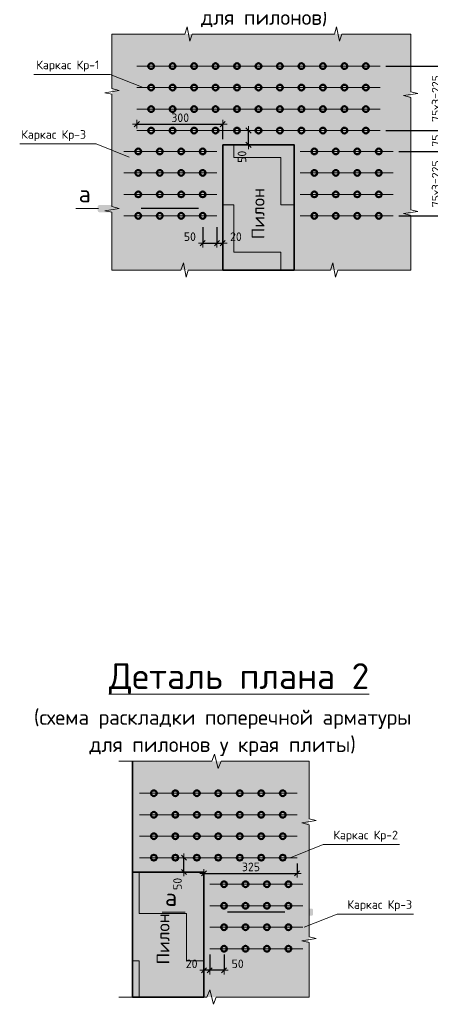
# Model space of a CAD drawing. Header units: metres. Extents: x -38 to 100, y -15 to 19.
# Tile 18 of 41: x 74.33 to 75.76, y 1.5 to 4.94. Entities that reach past the tile are written whole.
import ezdxf

# ---------------------------------------------------------------- set-up
doc = ezdxf.new("R2010")
doc.units = ezdxf.units.M
doc.header["$PDMODE"] = 65
doc.linetypes.add('______2', pattern=[0.27, 0.2, -0.07])
doc.layers.add('XR$4$_3705', color=7, linetype='Continuous')
for name, color, linetype, lineweight in [('XR$4$ВК__отв в полу 1-2 эт', 220, 'Continuous', 25), ('XR$4$Размерная линия (1)', 7, 'Continuous', 13), ('XR$4$Текст_ общее_1', 7, 'Continuous', 13)]:
    doc.layers.add(name, color=color, linetype=linetype, lineweight=lineweight)
doc.styles.add('ISOCPEUR', font='txt')
doc.dimstyles.new('DIMSTYLE_29', dxfattribs={"dimtxt": 0.03, "dimasz": 0.03, "dimexe": 0, "dimexo": 0, "dimgap": 0.015, "dimtad": 2, "dimdec": 0, "dimlfac": 1000, "dimrnd": 5, "dimzin": 12, "dimdsep": 46, "dimtxsty": 'ISOCPEUR', "dimblk1": 'ALL_ML_STRICH', "dimblk2": 'ALL_ML_STRICH', "dimsah": 1, "dimcen": 0, "dimclrd": 7, "dimclre": 256, "dimclrt": 7, "dimadec": 0, "dimazin": 0, "dimtfac": 1, "dimtdec": 0, "dimtix": 1, "dimtmove": 2, "dimatfit": 3, "dimfxl": 0, "dimtvp": 1.2, "dimtzin": 0, "dimlwd": 0, "dimlwe": -3, "dimarcsym": 0})
doc.dimstyles.new('DIMSTYLE_30', dxfattribs={"dimtxt": 0.03, "dimasz": 0.03, "dimexe": 0, "dimexo": 1e-06, "dimgap": 0.015, "dimtad": 2, "dimdec": 0, "dimlfac": 1000, "dimrnd": 5, "dimzin": 12, "dimdsep": 46, "dimtxsty": 'ISOCPEUR', "dimblk1": 'ALL_ML_STRICH', "dimblk2": 'ALL_ML_STRICH', "dimsah": 1, "dimcen": 0, "dimse1": 1, "dimse2": 1, "dimclrd": 7, "dimclre": 256, "dimclrt": 7, "dimadec": 0, "dimazin": 0, "dimtfac": 1, "dimtdec": 0, "dimtix": 1, "dimtmove": 2, "dimatfit": 3, "dimfxl": 0, "dimtvp": 1.2, "dimtzin": 0, "dimlwd": 0, "dimlwe": -3, "dimarcsym": 0})
doc.dimstyles.new('DIMSTYLE_31', dxfattribs={"dimtxt": 0.03, "dimasz": 0.03, "dimexe": 0, "dimexo": 0, "dimgap": 0.015, "dimtad": 2, "dimdec": 0, "dimlfac": 1000, "dimrnd": 5, "dimzin": 12, "dimdsep": 46, "dimtxsty": 'ISOCPEUR', "dimblk1": 'ALL_ML_STRICH', "dimblk2": 'ALL_ML_STRICH', "dimsah": 1, "dimcen": 0, "dimclrd": 7, "dimclre": 256, "dimclrt": 7, "dimadec": 0, "dimazin": 0, "dimtfac": 1, "dimtdec": 0, "dimtix": 1, "dimtmove": 2, "dimatfit": 3, "dimfxl": 0, "dimtzin": 0, "dimlwd": 0, "dimlwe": -3, "dimarcsym": 0})
doc.dimstyles.new('DIMSTYLE_32', dxfattribs={"dimtxt": 0.03, "dimasz": 0.03, "dimexe": 0, "dimexo": 1e-06, "dimgap": 0.015, "dimtad": 2, "dimdec": 0, "dimlfac": 1000, "dimrnd": 5, "dimzin": 12, "dimdsep": 46, "dimtxsty": 'ISOCPEUR', "dimblk1": 'ALL_ML_STRICH', "dimblk2": 'ALL_ML_STRICH', "dimsah": 1, "dimcen": 0, "dimse1": 1, "dimse2": 1, "dimclrd": 7, "dimclre": 256, "dimclrt": 7, "dimadec": 0, "dimazin": 0, "dimtfac": 1, "dimtdec": 0, "dimtix": 1, "dimtmove": 2, "dimatfit": 3, "dimfxl": 0, "dimtvp": 1.2, "dimtzin": 0, "dimlwd": 0, "dimlwe": -3, "dimarcsym": 0})
pattern_1 = [(0, (0.33, 0.33), (0.165, 0.165), [0.165, -0.165]), (90, (0.33, 0.33), (-0.165, 0.165), [0.165, -0.165])]

# ---------------------------------------------------------------- blocks, each defined once
blk = doc.blocks.new('ЭЛЕМЕНТ_УЗОРА_18')
at = {"color": 7, "linetype": 'Continuous', "lineweight": 13, "transparency": 33554687}
for p, q in [((74.6496, 4.8864), (74.6496, 4.8864)), ((74.6496, 4.8864), (74.6496, 4.8864)), ((75.6936, 4.8864), (75.6936, 4.8864)), ((75.6936, 4.8864), (75.6936, 4.8864)), ((74.6496, 4.0624), (74.6496, 4.0624)), ((75.6936, 4.0624), (75.6936, 4.0624))]:
    blk.add_line(p, q, dxfattribs=at)
for points in [[(74.6496, 4.4744), (74.6496, 4.6759), (74.6246, 4.6816), (74.6746, 4.6895), (74.6496, 4.6961), (74.6496, 4.8864)], [(74.6496, 4.8864), (74.9048, 4.8864), (74.9121, 4.9114), (74.9221, 4.8614), (74.9304, 4.8864), (75.1716, 4.8864)], [(75.1716, 4.8864), (75.4268, 4.8864), (75.4341, 4.9114), (75.4441, 4.8614), (75.4524, 4.8864), (75.6936, 4.8864)], [(75.6936, 4.8864), (75.6936, 4.6849), (75.7186, 4.6792), (75.6686, 4.6713), (75.6936, 4.6648), (75.6936, 4.4744)], [(74.6496, 4.0624), (74.6496, 4.2639), (74.6246, 4.2696), (74.6746, 4.2775), (74.6496, 4.2841), (74.6496, 4.4744)], [(75.6936, 4.4744), (75.6936, 4.2729), (75.7186, 4.2672), (75.6686, 4.2593), (75.6936, 4.2528), (75.6936, 4.0624)], [(75.1716, 4.0624), (74.9163, 4.0624), (74.909, 4.0374), (74.8991, 4.0874), (74.8907, 4.0624), (74.6496, 4.0624), (74.6496, 4.0624)], [(75.6936, 4.0624), (75.6936, 4.0624), (75.4383, 4.0624), (75.431, 4.0374), (75.4211, 4.0874), (75.4127, 4.0624), (75.1716, 4.0624)]]:
    blk.add_lwpolyline(points, dxfattribs=at)
blk = doc.blocks.new('ALL_ML_STRICH')
at = {"color": 0, "linetype": 'ByBlock', "lineweight": -2}
for p, q in [((-1, 0), (0.5, 0)), ((-0.3, -0.3), (0.3, 0.3)), ((0, -0.5), (0, 0.5))]:
    blk.add_line(p, q, dxfattribs=at)
blk = doc.blocks.new('*D312')
at = {"layer": 'DEFPOINTS', "color": 7, "linetype": 'Continuous', "lineweight": 13, "transparency": 33554687}
for p in [(74.9666, 4.2316), (75.0166, 4.2316), (74.9666, 4.1563)]:
    blk.add_point(p, dxfattribs=at)
at = {"layer": 'XR$4$Размерная линия (1)', "color": 9, "linetype": 'Continuous', "lineweight": -2, "true_color": 0xc7c7c7, "transparency": 33554687}
for p, q in [((74.9666, 4.2116), (74.9666, 4.1563)), ((75.0166, 4.2116), (75.0166, 4.1563))]:
    blk.add_line(p, q, dxfattribs=at)
at = {"layer": 'XR$4$Размерная линия (1)', "color": 7, "linetype": 'Continuous', "lineweight": -2, "transparency": 33554687}
blk.add_line((74.9666, 4.1563), (75.0166, 4.1563), dxfattribs=at)
at = {"layer": 'XR$4$Размерная линия (1)', "color": 7, "linetype": 'Continuous', "lineweight": 13, "transparency": 33554687, "xscale": 0.03, "yscale": 0.03, "zscale": 0.03, "rotation": 180}
blk.add_blockref('ALL_ML_STRICH', (74.9666, 4.1563), dxfattribs=at)
at = {"layer": 'XR$4$Размерная линия (1)', "color": 7, "linetype": 'Continuous', "lineweight": 13, "transparency": 33554687, "xscale": 0.03, "yscale": 0.03, "zscale": 0.03}
blk.add_blockref('ALL_ML_STRICH', (75.0166, 4.1563), dxfattribs=at)
at = {"layer": 'XR$4$Размерная линия (1)', "color": 7, "linetype": 'Continuous', "lineweight": 13, "transparency": 33554687, "insert": (74.9219, 4.1789), "char_height": 0.03, "width": 0.06, "attachment_point": 5, "style": 'ISOCPEUR'}
blk.add_mtext('\\A1;{50}', dxfattribs=at)
blk = doc.blocks.new('*D313')
at = {"layer": 'DEFPOINTS', "color": 7, "linetype": 'Continuous', "lineweight": 13, "transparency": 33554687}
for p in [(75.0166, 4.2316), (75.0366, 4.166), (75.0166, 4.1563)]:
    blk.add_point(p, dxfattribs=at)
at = {"layer": 'XR$4$Размерная линия (1)', "color": 9, "linetype": 'Continuous', "lineweight": -2, "true_color": 0xc7c7c7, "transparency": 33554687}
for p, q in [((75.0166, 4.2116), (75.0166, 4.1563)), ((75.0366, 4.1563), (75.0366, 4.1563))]:
    blk.add_line(p, q, dxfattribs=at)
at = {"layer": 'XR$4$Размерная линия (1)', "color": 7, "linetype": 'Continuous', "lineweight": -2, "transparency": 33554687}
blk.add_line((75.0166, 4.1563), (75.0366, 4.1563), dxfattribs=at)
at = {"layer": 'XR$4$Размерная линия (1)', "color": 7, "linetype": 'Continuous', "lineweight": 13, "transparency": 33554687, "xscale": 0.03, "yscale": 0.03, "zscale": 0.03, "rotation": 180}
blk.add_blockref('ALL_ML_STRICH', (75.0166, 4.1563), dxfattribs=at)
at = {"layer": 'XR$4$Размерная линия (1)', "color": 7, "linetype": 'Continuous', "lineweight": 13, "transparency": 33554687, "xscale": 0.03, "yscale": 0.03, "zscale": 0.03}
blk.add_blockref('ALL_ML_STRICH', (75.0366, 4.1563), dxfattribs=at)
at = {"layer": 'XR$4$Размерная линия (1)', "color": 7, "linetype": 'Continuous', "lineweight": 13, "transparency": 33554687, "insert": (75.0827, 4.1788), "char_height": 0.03, "width": 0.06, "attachment_point": 5, "style": 'ISOCPEUR'}
blk.add_mtext('\\A1;{20}', dxfattribs=at)
blk = doc.blocks.new('*D314')
at = {"layer": 'DEFPOINTS', "color": 7, "linetype": 'Continuous', "lineweight": 13, "transparency": 33554687}
for p in [(75.1298, 4.5494), (75.1265, 4.4994), (75.1276, 4.4994)]:
    blk.add_point(p, dxfattribs=at)
at = {"layer": 'XR$4$Размерная линия (1)', "color": 7, "linetype": 'Continuous', "lineweight": -2, "transparency": 33554687}
blk.add_line((75.1265, 4.4994), (75.1265, 4.5494), dxfattribs=at)
at = {"layer": 'XR$4$Размерная линия (1)', "color": 7, "linetype": 'Continuous', "lineweight": 13, "transparency": 33554687, "xscale": 0.03, "yscale": 0.03, "zscale": 0.03}
for p, rotation in [((75.1265, 4.5494), 90), ((75.1265, 4.4994), 270)]:
    blk.add_blockref('ALL_ML_STRICH', p, dxfattribs=dict(at, rotation=rotation))
at = {"layer": 'XR$4$Размерная линия (1)', "color": 7, "linetype": 'Continuous', "lineweight": 13, "transparency": 33554687, "insert": (75.104, 4.4578), "char_height": 0.03, "width": 0.06, "attachment_point": 5, "rotation": 90, "style": 'ISOCPEUR'}
blk.add_mtext('\\A1;{50}', dxfattribs=at)
blk = doc.blocks.new('*D315')
at = {"layer": 'DEFPOINTS', "color": 7, "linetype": 'Continuous', "lineweight": 13, "transparency": 33554687}
for p in [(75.6316, 4.4766), (75.6316, 4.2516), (75.8046, 4.2516)]:
    blk.add_point(p, dxfattribs=at)
at = {"layer": 'XR$4$Размерная линия (1)', "color": 9, "linetype": 'Continuous', "lineweight": -2, "true_color": 0xc7c7c7, "transparency": 33554687}
for p, q in [((75.6516, 4.4766), (75.8046, 4.4766)), ((75.6516, 4.2516), (75.8046, 4.2516))]:
    blk.add_line(p, q, dxfattribs=at)
at = {"layer": 'XR$4$Размерная линия (1)', "color": 7, "linetype": 'Continuous', "lineweight": -2, "transparency": 33554687}
blk.add_line((75.8046, 4.2516), (75.8046, 4.4766), dxfattribs=at)
at = {"layer": 'XR$4$Размерная линия (1)', "color": 7, "linetype": 'Continuous', "lineweight": 13, "transparency": 33554687, "xscale": 0.03, "yscale": 0.03, "zscale": 0.03}
for p, rotation in [((75.8046, 4.4766), 90), ((75.8046, 4.2516), 270)]:
    blk.add_blockref('ALL_ML_STRICH', p, dxfattribs=dict(at, rotation=rotation))
at = {"layer": 'XR$4$Размерная линия (1)', "color": 7, "linetype": 'Continuous', "lineweight": 13, "transparency": 33554687, "insert": (75.7671, 4.2816), "char_height": 0.03, "width": 0.0015, "attachment_point": 1, "rotation": 90, "line_spacing_factor": 0.60241, "style": 'ISOCPEUR'}
blk.add_mtext('75х3=225', dxfattribs=at)
blk = doc.blocks.new('*D316')
at = {"layer": 'DEFPOINTS', "color": 7, "linetype": 'Continuous', "lineweight": 13, "transparency": 33554687}
for p in [(75.5866, 4.5494), (75.6316, 4.4766), (75.8046, 4.4766)]:
    blk.add_point(p, dxfattribs=at)
at = {"layer": 'XR$4$Размерная линия (1)', "color": 9, "linetype": 'Continuous', "lineweight": -2, "true_color": 0xc7c7c7, "transparency": 33554687}
for p, q in [((75.6066, 4.5494), (75.8046, 4.5494)), ((75.6516, 4.4766), (75.8046, 4.4766))]:
    blk.add_line(p, q, dxfattribs=at)
at = {"layer": 'XR$4$Размерная линия (1)', "color": 7, "linetype": 'Continuous', "lineweight": -2, "transparency": 33554687}
blk.add_line((75.8046, 4.4766), (75.8046, 4.5494), dxfattribs=at)
at = {"layer": 'XR$4$Размерная линия (1)', "color": 7, "linetype": 'Continuous', "lineweight": 13, "transparency": 33554687, "xscale": 0.03, "yscale": 0.03, "zscale": 0.03}
for p, rotation in [((75.8046, 4.5494), 90), ((75.8046, 4.4766), 270)]:
    blk.add_blockref('ALL_ML_STRICH', p, dxfattribs=dict(at, rotation=rotation))
at = {"layer": 'XR$4$Размерная линия (1)', "color": 7, "linetype": 'Continuous', "lineweight": 13, "transparency": 33554687, "insert": (75.7821, 4.5145), "char_height": 0.03, "width": 0.06, "attachment_point": 5, "rotation": 90, "style": 'ISOCPEUR'}
blk.add_mtext('\\A1;{75}', dxfattribs=at)
blk = doc.blocks.new('*D317')
at = {"layer": 'DEFPOINTS', "color": 7, "linetype": 'Continuous', "lineweight": 13, "transparency": 33554687}
for p in [(75.5866, 4.7744), (75.5866, 4.5494), (75.8046, 4.5494)]:
    blk.add_point(p, dxfattribs=at)
at = {"layer": 'XR$4$Размерная линия (1)', "color": 9, "linetype": 'Continuous', "lineweight": -2, "true_color": 0xc7c7c7, "transparency": 33554687}
for p, q in [((75.6066, 4.7744), (75.8046, 4.7744)), ((75.6066, 4.5494), (75.8046, 4.5494))]:
    blk.add_line(p, q, dxfattribs=at)
at = {"layer": 'XR$4$Размерная линия (1)', "color": 7, "linetype": 'Continuous', "lineweight": -2, "transparency": 33554687}
blk.add_line((75.8046, 4.5494), (75.8046, 4.7744), dxfattribs=at)
at = {"layer": 'XR$4$Размерная линия (1)', "color": 7, "linetype": 'Continuous', "lineweight": 13, "transparency": 33554687, "xscale": 0.03, "yscale": 0.03, "zscale": 0.03}
for p, rotation in [((75.8046, 4.7744), 90), ((75.8046, 4.5494), 270)]:
    blk.add_blockref('ALL_ML_STRICH', p, dxfattribs=dict(at, rotation=rotation))
at = {"layer": 'XR$4$Размерная линия (1)', "color": 7, "linetype": 'Continuous', "lineweight": 13, "transparency": 33554687, "insert": (75.7671, 4.5794), "char_height": 0.03, "width": 0.0015, "attachment_point": 1, "rotation": 90, "line_spacing_factor": 0.60241, "style": 'ISOCPEUR'}
blk.add_mtext('75х3=225', dxfattribs=at)
blk = doc.blocks.new('*D318')
at = {"layer": 'DEFPOINTS', "color": 7, "linetype": 'Continuous', "lineweight": 13, "transparency": 33554687}
for p in [(74.7366, 4.5717), (74.7366, 4.5494), (75.0366, 4.4994)]:
    blk.add_point(p, dxfattribs=at)
at = {"layer": 'XR$4$Размерная линия (1)', "color": 9, "linetype": 'Continuous', "lineweight": -2, "true_color": 0xc7c7c7, "transparency": 33554687}
for p, q in [((74.7366, 4.5717), (74.7366, 4.5717)), ((75.0366, 4.5194), (75.0366, 4.5717))]:
    blk.add_line(p, q, dxfattribs=at)
at = {"layer": 'XR$4$Размерная линия (1)', "color": 7, "linetype": 'Continuous', "lineweight": -2, "transparency": 33554687}
blk.add_line((74.7366, 4.5717), (75.0366, 4.5717), dxfattribs=at)
at = {"layer": 'XR$4$Размерная линия (1)', "color": 7, "linetype": 'Continuous', "lineweight": 13, "transparency": 33554687, "xscale": 0.03, "yscale": 0.03, "zscale": 0.03, "rotation": 180}
blk.add_blockref('ALL_ML_STRICH', (74.7366, 4.5717), dxfattribs=at)
at = {"layer": 'XR$4$Размерная линия (1)', "color": 7, "linetype": 'Continuous', "lineweight": 13, "transparency": 33554687, "xscale": 0.03, "yscale": 0.03, "zscale": 0.03}
blk.add_blockref('ALL_ML_STRICH', (75.0366, 4.5717), dxfattribs=at)
at = {"layer": 'XR$4$Размерная линия (1)', "color": 7, "linetype": 'Continuous', "lineweight": 13, "transparency": 33554687, "insert": (74.8881, 4.5942), "char_height": 0.03, "width": 0.09, "attachment_point": 5, "style": 'ISOCPEUR'}
blk.add_mtext('\\A1;{300}', dxfattribs=at)
blk = doc.blocks.new('ЭЛЕМЕНТ_УЗОРА_19')
at = {"color": 7, "linetype": 'Continuous', "lineweight": 13, "transparency": 33554687}
for p, q in [((75.3382, 2.3472), (75.3382, 2.3472)), ((74.6742, 1.5232), (74.6742, 1.5232)), ((75.3382, 1.5232), (75.3382, 1.5232))]:
    blk.add_line(p, q, dxfattribs=at)
for points in [[(74.6742, 2.3472), (74.9989, 2.3472), (75.0082, 2.3722), (75.0208, 2.3222), (75.0315, 2.3472), (75.3382, 2.3472)], [(75.3382, 2.3472), (75.3382, 2.3472), (75.3382, 2.1457), (75.3632, 2.14), (75.3132, 2.1321), (75.3382, 2.1255), (75.3382, 1.9352)], [(75.3382, 1.9352), (75.3382, 1.7337), (75.3632, 1.728), (75.3132, 1.7201), (75.3382, 1.7135), (75.3382, 1.5232), (75.3382, 1.5232)], [(75.3382, 1.5232), (75.0135, 1.5232), (75.0042, 1.4982), (74.9916, 1.5482), (74.981, 1.5232), (74.6742, 1.5232)]]:
    blk.add_lwpolyline(points, dxfattribs=at)
blk = doc.blocks.new('*D320')
at = {"layer": 'DEFPOINTS', "color": 7, "linetype": 'Continuous', "lineweight": 13, "transparency": 33554687}
for p in [(74.9912, 1.6924), (75.0412, 1.6924), (75.0412, 1.6171)]:
    blk.add_point(p, dxfattribs=at)
at = {"layer": 'XR$4$Размерная линия (1)', "color": 9, "linetype": 'Continuous', "lineweight": -2, "true_color": 0xc7c7c7, "transparency": 33554687}
for p, q in [((74.9912, 1.6724), (74.9912, 1.6171)), ((75.0412, 1.6724), (75.0412, 1.6171))]:
    blk.add_line(p, q, dxfattribs=at)
at = {"layer": 'XR$4$Размерная линия (1)', "color": 7, "linetype": 'Continuous', "lineweight": -2, "transparency": 33554687}
blk.add_line((75.0412, 1.6171), (74.9912, 1.6171), dxfattribs=at)
at = {"layer": 'XR$4$Размерная линия (1)', "color": 7, "linetype": 'Continuous', "lineweight": 13, "transparency": 33554687, "xscale": 0.03, "yscale": 0.03, "zscale": 0.03}
for p, rotation in [((74.9912, 1.6171), 180), ((75.0412, 1.6171), 360)]:
    blk.add_blockref('ALL_ML_STRICH', p, dxfattribs=dict(at, rotation=rotation))
at = {"layer": 'XR$4$Размерная линия (1)', "color": 7, "linetype": 'Continuous', "lineweight": 13, "transparency": 33554687, "insert": (75.0889, 1.6396), "char_height": 0.03, "width": 0.06, "attachment_point": 5, "style": 'ISOCPEUR'}
blk.add_mtext('\\A1;{50}', dxfattribs=at)
blk = doc.blocks.new('*D321')
at = {"layer": 'DEFPOINTS', "color": 7, "linetype": 'Continuous', "lineweight": 13, "transparency": 33554687}
for p in [(74.9912, 1.6924), (74.9712, 1.6268), (74.9912, 1.6171)]:
    blk.add_point(p, dxfattribs=at)
at = {"layer": 'XR$4$Размерная линия (1)', "color": 9, "linetype": 'Continuous', "lineweight": -2, "true_color": 0xc7c7c7, "transparency": 33554687}
for p, q in [((74.9912, 1.6724), (74.9912, 1.6171)), ((74.9712, 1.6171), (74.9712, 1.6171))]:
    blk.add_line(p, q, dxfattribs=at)
at = {"layer": 'XR$4$Размерная линия (1)', "color": 7, "linetype": 'Continuous', "lineweight": -2, "transparency": 33554687}
blk.add_line((74.9912, 1.6171), (74.9712, 1.6171), dxfattribs=at)
at = {"layer": 'XR$4$Размерная линия (1)', "color": 7, "linetype": 'Continuous', "lineweight": 13, "transparency": 33554687, "xscale": 0.03, "yscale": 0.03, "zscale": 0.03}
for p, rotation in [((74.9712, 1.6171), 180), ((74.9912, 1.6171), 360)]:
    blk.add_blockref('ALL_ML_STRICH', p, dxfattribs=dict(at, rotation=rotation))
at = {"layer": 'XR$4$Размерная линия (1)', "color": 7, "linetype": 'Continuous', "lineweight": 13, "transparency": 33554687, "insert": (74.9281, 1.6396), "char_height": 0.03, "width": 0.06, "attachment_point": 5, "style": 'ISOCPEUR'}
blk.add_mtext('\\A1;{20}', dxfattribs=at)
blk = doc.blocks.new('*D322')
at = {"layer": 'DEFPOINTS', "color": 7, "linetype": 'Continuous', "lineweight": 13, "transparency": 33554687}
for p in [(74.898, 2.0102), (74.9002, 1.9602), (74.9013, 1.9602)]:
    blk.add_point(p, dxfattribs=at)
at = {"layer": 'XR$4$Размерная линия (1)', "color": 7, "linetype": 'Continuous', "lineweight": -2, "transparency": 33554687}
blk.add_line((74.9013, 1.9602), (74.9013, 2.0102), dxfattribs=at)
at = {"layer": 'XR$4$Размерная линия (1)', "color": 7, "linetype": 'Continuous', "lineweight": 13, "transparency": 33554687, "xscale": 0.03, "yscale": 0.03, "zscale": 0.03}
for p, rotation in [((74.9013, 2.0102), 90), ((74.9013, 1.9602), 270)]:
    blk.add_blockref('ALL_ML_STRICH', p, dxfattribs=dict(at, rotation=rotation))
at = {"layer": 'XR$4$Размерная линия (1)', "color": 7, "linetype": 'Continuous', "lineweight": 13, "transparency": 33554687, "insert": (74.8787, 1.9186), "char_height": 0.03, "width": 0.06, "attachment_point": 5, "rotation": 90, "style": 'ISOCPEUR'}
blk.add_mtext('\\A1;{50}', dxfattribs=at)
blk = doc.blocks.new('*D341')
at = {"layer": 'DEFPOINTS', "color": 7, "linetype": 'Continuous', "lineweight": 13, "transparency": 33554687}
for p in [(75.2962, 2.0102), (74.9712, 1.9555), (74.9712, 1.9513)]:
    blk.add_point(p, dxfattribs=at)
at = {"layer": 'XR$4$Размерная линия (1)', "color": 9, "linetype": 'Continuous', "lineweight": -2, "true_color": 0xc7c7c7, "transparency": 33554687}
for p, q in [((75.2962, 1.9902), (75.2962, 1.9555)), ((74.9712, 1.9555), (74.9712, 1.9555))]:
    blk.add_line(p, q, dxfattribs=at)
at = {"layer": 'XR$4$Размерная линия (1)', "color": 7, "linetype": 'Continuous', "lineweight": -2, "transparency": 33554687}
blk.add_line((74.9712, 1.9555), (75.2962, 1.9555), dxfattribs=at)
at = {"layer": 'XR$4$Размерная линия (1)', "color": 7, "linetype": 'Continuous', "lineweight": 13, "transparency": 33554687, "xscale": 0.03, "yscale": 0.03, "zscale": 0.03, "rotation": 180}
blk.add_blockref('ALL_ML_STRICH', (74.9712, 1.9555), dxfattribs=at)
at = {"layer": 'XR$4$Размерная линия (1)', "color": 7, "linetype": 'Continuous', "lineweight": 13, "transparency": 33554687, "xscale": 0.03, "yscale": 0.03, "zscale": 0.03}
blk.add_blockref('ALL_ML_STRICH', (75.2962, 1.9555), dxfattribs=at)
at = {"layer": 'XR$4$Размерная линия (1)', "color": 7, "linetype": 'Continuous', "lineweight": 13, "transparency": 33554687, "insert": (75.1352, 1.978), "char_height": 0.03, "width": 0.09, "attachment_point": 5, "style": 'ISOCPEUR'}
blk.add_mtext('\\A1;{325}', dxfattribs=at)

msp = doc.modelspace()

# ---------------------------------------------------------------- hatches: boundary and pattern name
at = {"linetype": 'Continuous', "lineweight": 13, "true_color": 0xf0eae8, "transparency": 33554687}
for points in [[(74.6496, 4.8864), (74.6496, 4.0624), (75.6936, 4.0624), (75.6936, 4.8864)], [(75.3382, 2.3472), (74.7212, 2.3472), (74.7212, 1.5232), (75.3382, 1.5232)]]:
    msp.add_hatch(color=7, dxfattribs=at).paths.add_polyline_path(points)
at = {"linetype": 'Continuous', "lineweight": 13, "transparency": 33554687}
h = msp.add_hatch(dxfattribs=at)
h.set_pattern_fill('____', scale=0.165, style=0, pattern_type=2)
h.set_pattern_definition(pattern_1)
h.paths.add_polyline_path([(75.0366, 4.0624), (75.2866, 4.0624), (75.2866, 4.4994), (75.0366, 4.4994)], flags=0)
at = {"linetype": 'Continuous', "lineweight": 25, "true_color": 0x000000, "transparency": 33554687}
for points in [[(74.6051, 4.2894), (74.6043, 4.2892), (74.6036, 4.289), (74.6029, 4.2886), (74.6023, 4.2882), (74.6017, 4.2877), (74.6012, 4.2871), (74.6008, 4.2865), (74.6004, 4.2858), (74.6002, 4.2851), (74.6, 4.2843), (74.6, 4.2836), (74.6, 4.2702), (74.6, 4.2694), (74.6002, 4.2687), (74.6004, 4.268), (74.6008, 4.2673), (74.6012, 4.2666), (74.6017, 4.2661), (74.6023, 4.2655), (74.6029, 4.2651), (74.6036, 4.2648), (74.6043, 4.2645), (74.6051, 4.2644), (74.6058, 4.2643), (74.7033, 4.2643), (74.7033, 4.2894), (74.6058, 4.2894)], [(75.0455, 4.2894), (75.0447, 4.2894), (74.9473, 4.2894), (74.9473, 4.2643), (75.0447, 4.2643), (75.0455, 4.2644), (75.0463, 4.2645), (75.047, 4.2648), (75.0477, 4.2651), (75.0483, 4.2655), (75.0489, 4.2661), (75.0494, 4.2666), (75.0498, 4.2673), (75.0502, 4.268), (75.0504, 4.2687), (75.0506, 4.2694), (75.0506, 4.2702), (75.0506, 4.2836), (75.0506, 4.2843), (75.0504, 4.2851), (75.0502, 4.2858), (75.0498, 4.2865), (75.0494, 4.2871), (75.0489, 4.2877), (75.0483, 4.2882), (75.0477, 4.2886), (75.047, 4.289), (75.0463, 4.2892)], [(74.9067, 1.8325), (74.906, 1.8324), (74.9052, 1.8321), (74.9046, 1.8318), (74.9039, 1.8314), (74.9033, 1.8309), (74.9028, 1.8303), (74.9024, 1.8297), (74.9021, 1.829), (74.9018, 1.8282), (74.9017, 1.8275), (74.9016, 1.8267), (74.9016, 1.8134), (74.9017, 1.8126), (74.9018, 1.8119), (74.9021, 1.8111), (74.9024, 1.8104), (74.9028, 1.8098), (74.9033, 1.8092), (74.9039, 1.8087), (74.9046, 1.8083), (74.9052, 1.808), (74.906, 1.8077), (74.9067, 1.8076), (74.9075, 1.8075), (75.005, 1.8075), (75.005, 1.8326), (74.9075, 1.8326)], [(75.3472, 1.8325), (75.3464, 1.8326), (75.2489, 1.8326), (75.2489, 1.8075), (75.3464, 1.8075), (75.3472, 1.8076), (75.3479, 1.8077), (75.3486, 1.808), (75.3493, 1.8083), (75.35, 1.8087), (75.3505, 1.8092), (75.351, 1.8098), (75.3515, 1.8104), (75.3518, 1.8111), (75.3521, 1.8119), (75.3522, 1.8126), (75.3523, 1.8134), (75.3523, 1.8267), (75.3522, 1.8275), (75.3521, 1.8282), (75.3518, 1.829), (75.3515, 1.8297), (75.351, 1.8303), (75.3505, 1.8309), (75.35, 1.8314), (75.3493, 1.8318), (75.3486, 1.8321), (75.3479, 1.8324)]]:
    msp.add_hatch(color=18, dxfattribs=at).paths.add_polyline_path(points)
at = {"linetype": 'Continuous', "lineweight": 13, "transparency": 33554687}
h = msp.add_hatch(dxfattribs=at)
h.set_pattern_fill('____', scale=0.165, style=0, pattern_type=2)
h.set_pattern_definition(pattern_1)
h.paths.add_polyline_path([(74.7212, 1.5232), (74.9712, 1.5232), (74.9712, 1.9602), (74.7212, 1.9602)], flags=0)

# ---------------------------------------------------------------- linework, layer by layer
at = {"color": 7, "linetype": '______2', "lineweight": 25, "transparency": 33554687}
for p, q in [((74.9519, 4.2769), (74.7033, 4.2769)), ((75.2535, 1.8201), (75.005, 1.8201))]:
    msp.add_line(p, q, dxfattribs=at)
at = {"color": 7, "linetype": 'Continuous', "lineweight": 35, "transparency": 33554687}
msp.add_line((74.7212, 1.5232), (74.7212, 2.3472), dxfattribs=at)
at = {"color": 7, "linetype": 'Continuous', "lineweight": 13, "transparency": 33554687}
for points in [[(74.3768, 4.7454), (74.644, 4.7454), (74.7587, 4.6994)], [(74.3275, 4.5026), (74.5947, 4.5026), (74.7094, 4.4566)], [(75.6543, 2.0562), (75.3871, 2.0562), (75.2723, 2.0102)], [(75.7036, 1.8134), (75.4364, 1.8134), (75.3216, 1.7674)]]:
    msp.add_lwpolyline(points, dxfattribs=at)
at = {"color": 7, "linetype": 'Continuous', "lineweight": 35, "transparency": 33554687}
for points in [[(75.0366, 4.4994), (75.2866, 4.4994), (75.2866, 4.0624), (75.0366, 4.0624), (75.0366, 4.4994)], [(74.7212, 1.9602), (74.9712, 1.9602), (74.9712, 1.5232), (74.7212, 1.5232), (74.7212, 1.9602)]]:
    msp.add_lwpolyline(points, dxfattribs=at)
at = {"layer": 'XR$4$_3705', "color": 7, "linetype": 'Continuous', "lineweight": 50, "transparency": 33554687}
for centre in [(74.7866, 4.7744), (74.8616, 4.7744), (74.9366, 4.7744), (75.0116, 4.7744), (75.0866, 4.7744), (75.1616, 4.7744), (75.2366, 4.7744), (75.3116, 4.7744), (75.3866, 4.7744), (75.4616, 4.7744), (75.5366, 4.7744), (74.7866, 4.6994), (74.8616, 4.6994), (74.9366, 4.6994), (75.0116, 4.6994), (75.0866, 4.6994), (75.1616, 4.6994), (75.2366, 4.6994), (75.3116, 4.6994), (75.3866, 4.6994), (75.4616, 4.6994), (75.5366, 4.6994), (74.7866, 4.6244), (74.8616, 4.6244), (74.9366, 4.6244), (75.0116, 4.6244), (75.0866, 4.6244), (75.1616, 4.6244), (75.2366, 4.6244), (75.3116, 4.6244), (75.3866, 4.6244), (75.4616, 4.6244), (75.5366, 4.6244), (74.7866, 4.5494), (74.8616, 4.5494), (74.9366, 4.5494), (75.0116, 4.5494), (75.0866, 4.5494), (75.1616, 4.5494), (75.2366, 4.5494), (75.3116, 4.5494), (75.3866, 4.5494), (75.4616, 4.5494), (75.5366, 4.5494), (74.7416, 4.4766), (74.8166, 4.4766), (74.8916, 4.4766), (74.9666, 4.4766), (75.3566, 4.4766), (75.4316, 4.4766), (75.5066, 4.4766), (75.5816, 4.4766), (74.7416, 4.4016), (74.8166, 4.4016), (74.8916, 4.4016), (74.9666, 4.4016), (75.3566, 4.4016), (75.4316, 4.4016), (75.5066, 4.4016), (75.5816, 4.4016), (74.7416, 4.3266), (74.8166, 4.3266), (74.8916, 4.3266), (74.9666, 4.3266), (75.3566, 4.3266), (75.4316, 4.3266), (75.5066, 4.3266), (75.5816, 4.3266), (74.7416, 4.2516), (74.8166, 4.2516), (74.8916, 4.2516), (74.9666, 4.2516), (75.3566, 4.2516), (75.4316, 4.2516), (75.5066, 4.2516), (75.5816, 4.2516), (74.7962, 2.2352), (74.8712, 2.2352), (74.9462, 2.2352), (75.0212, 2.2352), (75.0962, 2.2352), (75.1712, 2.2352), (75.2462, 2.2352), (74.7962, 2.1602), (74.8712, 2.1602), (74.9462, 2.1602), (75.0212, 2.1602), (75.0962, 2.1602), (75.1712, 2.1602), (75.2462, 2.1602), (74.7962, 2.0852), (74.8712, 2.0852), (74.9462, 2.0852), (75.0212, 2.0852), (75.0962, 2.0852), (75.1712, 2.0852), (75.2462, 2.0852), (74.7962, 2.0102), (74.8712, 2.0102), (74.9462, 2.0102), (75.0212, 2.0102), (75.0962, 2.0102), (75.1712, 2.0102), (75.2462, 2.0102), (75.0412, 1.9174), (75.1162, 1.9174), (75.1912, 1.9174), (75.2662, 1.9174), (75.0412, 1.8424), (75.1162, 1.8424), (75.1912, 1.8424), (75.2662, 1.8424), (75.0412, 1.7674), (75.1162, 1.7674), (75.1912, 1.7674), (75.2662, 1.7674), (75.0412, 1.6924), (75.1162, 1.6924), (75.1912, 1.6924), (75.2662, 1.6924)]:
    msp.add_circle(centre, 0.01, dxfattribs=at)
at = {"layer": 'XR$4$ВК__отв в полу 1-2 эт', "color": 7, "linetype": 'Continuous', "lineweight": 13, "transparency": 33554687}
for p, q in [((75.5866, 4.7744), (74.7366, 4.7744)), ((75.5866, 4.6994), (74.7366, 4.6994)), ((75.5866, 4.6244), (74.7366, 4.6244)), ((75.5866, 4.5494), (74.7366, 4.5494)), ((74.6916, 4.4766), (75.0166, 4.4766)), ((75.6316, 4.4766), (75.3066, 4.4766)), ((74.6916, 4.4016), (75.0166, 4.4016)), ((75.6316, 4.4016), (75.3066, 4.4016)), ((74.6916, 4.3266), (75.0166, 4.3266)), ((75.6316, 4.3266), (75.3066, 4.3266)), ((74.6033, 4.2769), (74.5233, 4.2769)), ((74.6916, 4.2516), (75.0166, 4.2516)), ((75.6316, 4.2516), (75.3066, 4.2516)), ((75.2962, 2.2352), (74.7462, 2.2352)), ((75.2962, 2.1602), (74.7462, 2.1602)), ((75.2962, 2.0852), (74.7462, 2.0852)), ((75.2962, 2.0102), (74.7462, 2.0102)), ((75.3162, 1.9174), (74.9912, 1.9174)), ((75.3162, 1.8424), (74.9912, 1.8424)), ((74.905, 1.8201), (74.825, 1.8201)), ((75.3162, 1.7674), (74.9912, 1.7674)), ((75.3162, 1.6924), (74.9912, 1.6924))]:
    msp.add_line(p, q, dxfattribs=at)

# ---------------------------------------------------------------- block references
at = {"color": 7, "linetype": 'Continuous', "lineweight": 13, "transparency": 33554687}
for name in ['ЭЛЕМЕНТ_УЗОРА_18', 'ЭЛЕМЕНТ_УЗОРА_19']:
    msp.add_blockref(name, (0, 0), dxfattribs=at)

# ---------------------------------------------------------------- texts
at = {"color": 7, "linetype": 'Continuous', "lineweight": 13, "transparency": 33554687, "attachment_point": 5, "style": 'ISOCPEUR'}
for s, insert, char_height, width in [('\\A1;{\\fISOCPEUR|i0|b0;\\H0.030000;\\W1.000000;\\C7;Каркас Кр-1}\\P', (74.4954, 4.7745), 0.03, 0.245259), ('\\A1;{\\fISOCPEUR|i0|b0;\\H0.030000;\\W1.000000;\\C7;Каркас Кр-3}\\P', (74.446, 4.5317), 0.03, 0.25163), ('\\A1;{\\fISOCPEUR|i0|b0;\\H0.060000;\\W1.000000;\\C7;а}\\P', (74.5546, 4.3288), 0.06, 0.072), ('\\A1;{\\fISOCPEUR|i0|b0;\\H0.030000;\\W1.000000;\\C7;Каркас Кр-2}\\P', (75.5357, 2.0853), 0.03, 0.25163), ('\\A1;{\\fISOCPEUR|i0|b0;\\H0.060000;\\W1.000000;\\C7;а}\\P', (74.8562, 1.8719), 0.06, 0.072), ('\\A1;{\\fISOCPEUR|i0|b0;\\H0.030000;\\W1.000000;\\C7;Каркас Кр-3}\\P', (75.585, 1.8425), 0.03, 0.25163)]:
    msp.add_mtext(s, dxfattribs=dict(at, insert=insert, char_height=char_height, width=width))
at = {"color": 251, "linetype": 'Continuous', "lineweight": 50, "true_color": 0x575757, "transparency": 33554687, "char_height": 0.045, "width": 0.183316, "attachment_point": 5, "rotation": 90, "style": 'ISOCPEUR'}
for insert in [(75.1601, 4.2594), (74.8283, 1.7267)]:
    msp.add_mtext('\\A1;{\\fISOCPEUR|i0|b1;\\H0.045000;\\W1.000000;\\c3260503895;Пилон}\\P', dxfattribs=dict(at, insert=insert))
at = {"layer": 'XR$4$Текст_ общее_1', "color": 7, "linetype": 'Continuous', "lineweight": 13, "transparency": 33554687, "char_height": 0.09, "width": 2.301075, "attachment_point": 2, "line_spacing_factor": 1.084337}
for s, insert in [('\\A1;{\\L\\fISOCPEUR|i0|b0;\\H0.090000;\\W1.000000;\\C7;  Деталь плана 1\\l}\\P{\\fISOCPEUR|i0|b0;\\H0.052500;\\W1.000000;\\C7;(схема раскладки поперечной арматуры}\\P{\\fISOCPEUR|i0|b0;\\H0.052500;\\W1.000000;\\C7;для пилонов)}\\P', (75.1817, 5.2286)), ('\\A1;{\\L\\fISOCPEUR|i0|b0;\\H0.090000;\\W1.000000;\\C7;  Деталь плана 2\\l}\\P{\\fISOCPEUR|i0|b0;\\H0.052500;\\W1.000000;\\C7;(схема раскладки поперечной арматуры}\\P{\\fISOCPEUR|i0|b0;\\H0.052500;\\W1.000000;\\C7;для пилонов у края плиты)}\\P', (75.0364, 2.6894))]:
    msp.add_mtext(s, dxfattribs=dict(at, insert=insert))

# ---------------------------------------------------------------- dimensions: what is measured, and where the dimension line sits
at = {"layer": 'XR$4$Размерная линия (1)', "color": 7, "linetype": 'Continuous', "lineweight": 13, "transparency": 33554687}
for base, p1, p2, picture, middle in [((75.8046, 4.7744), (75.6066, 4.5494), (75.6066, 4.7744), '*D317', (75.7896, 4.6619)), ((75.8046, 4.4766), (75.6516, 4.2516), (75.6516, 4.4766), '*D315', (75.7896, 4.3641))]:
    dim = msp.add_linear_dim(base=base, p1=p1, p2=p2, angle=90, text='75х3=225', dimstyle='DIMSTYLE_31', override={"dimpost": '<>', "dimclrd": 7, "dimclre": 9, "dimclrt": 7, "dimlwd": 0, "dimlwe": 65533}, dxfattribs=at)
    dim.commit()
    dim.dimension.update_dxf_attribs({"geometry": picture, "text_midpoint": middle, "dimtype": 160})
for base, p1, p2, dimstyle, picture, middle in [((75.0366, 4.5717), (74.7366, 4.5717), (75.0366, 4.5194), 'DIMSTYLE_31', '*D318', (74.8881, 4.5942)), ((75.0166, 4.1563), (74.9666, 4.2116), (75.0166, 4.2116), 'DIMSTYLE_29', '*D312', (74.9219, 4.1789)), ((75.0366, 4.1563), (75.0166, 4.2116), (75.0366, 4.1563), 'DIMSTYLE_29', '*D313', (75.0827, 4.1788)), ((75.2962, 1.9555), (74.9712, 1.9555), (75.2962, 1.9902), 'DIMSTYLE_31', '*D341', (75.1352, 1.978))]:
    dim = msp.add_linear_dim(base=base, p1=p1, p2=p2, dimstyle=dimstyle, override={"dimpost": '<>', "dimclrd": 7, "dimclre": 9, "dimclrt": 7, "dimlwd": 0, "dimlwe": 65533}, dxfattribs=at)
    dim.commit()
    dim.dimension.update_dxf_attribs({"geometry": picture, "text_midpoint": middle, "dimtype": 160})
for base, p1, p2, angle, dimstyle, picture, middle in [((75.1265, 4.5494), (75.1276, 4.4994), (75.1298, 4.5494), 90, 'DIMSTYLE_30', '*D314', (75.104, 4.4578)), ((75.8046, 4.5494), (75.6516, 4.4766), (75.6066, 4.5494), 90, 'DIMSTYLE_31', '*D316', (75.7821, 4.5145)), ((74.9013, 2.0102), (74.9002, 1.9602), (74.898, 2.0102), 90, 'DIMSTYLE_32', '*D322', (74.8787, 1.9186)), ((74.9712, 1.6171), (74.9912, 1.6724), (74.9712, 1.6171), 180, 'DIMSTYLE_29', '*D321', (74.9281, 1.6396)), ((74.9912, 1.6171), (75.0412, 1.6724), (74.9912, 1.6724), 180, 'DIMSTYLE_29', '*D320', (75.0889, 1.6396))]:
    dim = msp.add_linear_dim(base=base, p1=p1, p2=p2, angle=angle, dimstyle=dimstyle, override={"dimpost": '<>', "dimclrd": 7, "dimclre": 9, "dimclrt": 7, "dimlwd": 0, "dimlwe": 65533}, dxfattribs=at)
    dim.commit()
    dim.dimension.update_dxf_attribs({"geometry": picture, "text_midpoint": middle, "dimtype": 160})

doc.saveas('drawing.dxf')
